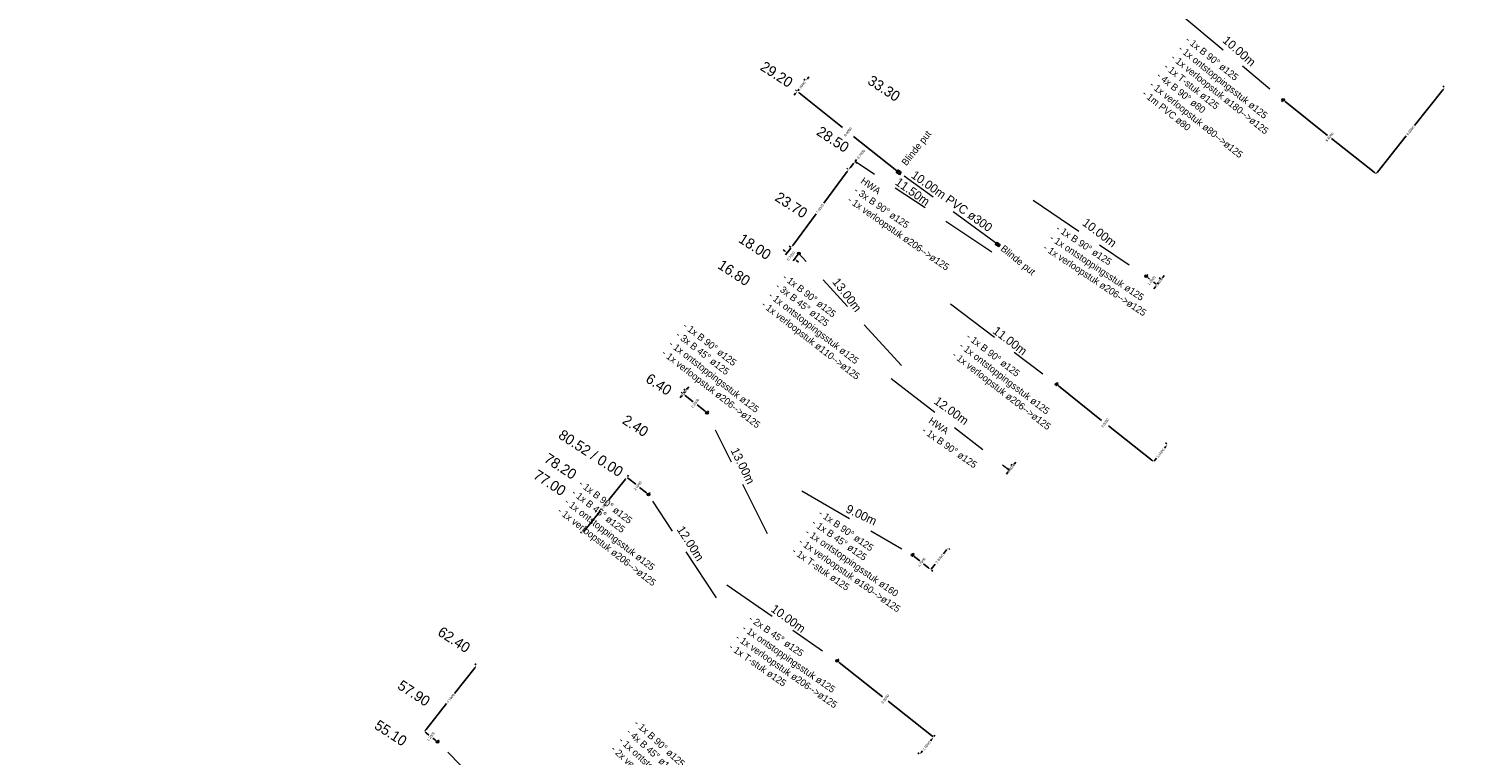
# Model space of a CAD drawing. Header units: inches. Extents: x 0 to 191500, y 0 to 342750.
# Tile 30 of 256: x 185303 to 185407, y 330167 to 330220. Entities that reach past the tile are written whole.
import ezdxf
from ezdxf import colors
from ezdxf.entities.mleader import LeaderData, LeaderLine
from ezdxf.math import Vec2, Vec3

# ---------------------------------------------------------------- set-up
doc = ezdxf.new("R2010")
doc.units = ezdxf.units.IN
doc.header["$MEASUREMENT"] = 0
doc.linetypes.add('RI-GWA_HUISAANSLUITING', pattern=[23, 4, -1.8, 2.6, -1.8, 4.6, -1.8, 4.6, -1.8])
doc.layers.get('DefPoints').update_dxf_attribs({"lineweight": 20})
for name, color, linetype, lineweight in [('ECW', 150, 'Continuous', 20), ('N-WE-RI-GWA-MAATVOERING-T25', 30, 'RI-GWA_HUISAANSLUITING', 20), ('N-WE-RI-GWA_HUISAANSLUITING', 30, 'RI-GWA_HUISAANSLUITING', 20), ('N-WE-RI-GWA_RIOOLPUT_ONTSTOPPINGSPUT-G', 30, 'Continuous', 20), ('Tekst algemeen', 7, 'Continuous', 20)]:
    doc.layers.add(name, color=color, linetype=linetype, lineweight=lineweight)
doc.dimstyles.get("Standard").update_dxf_attribs({"dimtxt": 0.18, "dimasz": 0.18, "dimexe": 0.18, "dimexo": 0.0625, "dimgap": 0.09, "dimtad": 0, "dimtih": 1, "dimtoh": 1, "dimdec": 4, "dimzin": 0, "dimdsep": 46, "dimtxsty": 'Standard', "dimcen": 0.09, "dimadec": 0, "dimazin": 0, "dimtfac": 1, "dimtdec": 4, "dimtofl": 0, "dimtmove": 0, "dimatfit": 3, "dimfxl": 1, "dimtolj": 1, "dimtzin": 0, "dimarcsym": 0})
picture_1 = doc.add_image_def('image1.ecw', size_in_pixel=(220000, 285000))

# ---------------------------------------------------------------- blocks, each defined once
blk = doc.blocks.new('*D5396')
at = {"layer": 'DefPoints', "color": 0, "transparency": 16777216}
for p in [(185368.14, 330168.25), (185368.14, 330168.25), (185367.15, 330167)]:
    blk.add_point(p, dxfattribs=at)
at = {"layer": 'N-WE-RI-GWA-MAATVOERING-T25', "color": 0, "lineweight": -2, "transparency": 16777216}
for p, q in [((185368.09, 330168.29), (185368, 330168.37)), ((185367.1, 330167.04), (185367.01, 330167.11)), ((185367.26, 330167.14), (185367.36, 330167.26)), ((185368.03, 330168.11), (185367.94, 330167.99))]:
    blk.add_line(p, q, dxfattribs=at)
at = {"layer": 'N-WE-RI-GWA-MAATVOERING-T25', "color": 0, "transparency": 16777216}
for points in [[(185368.01, 330168.13), (185368.06, 330168.09), (185368.14, 330168.25)], [(185367.24, 330167.16), (185367.29, 330167.12), (185367.15, 330167)]]:
    blk.add_solid(points, dxfattribs=at)
at = {"layer": 'N-WE-RI-GWA-MAATVOERING-T25', "color": 0, "transparency": 16777216, "insert": (185367.65, 330167.63), "char_height": 0.18, "attachment_point": 5, "rotation": 51.6279}
blk.add_mtext('\\A1;1.6000', dxfattribs=at)
blk = doc.blocks.new('*D5436')
at = {"layer": 'DefPoints', "color": 0, "transparency": 16777216}
for p in [(185361.17, 330173.78), (185361.17, 330173.78), (185368.14, 330168.25)]:
    blk.add_point(p, dxfattribs=at)
at = {"layer": 'N-WE-RI-GWA-MAATVOERING-T25', "color": 0, "lineweight": -2, "transparency": 16777216}
for p, q in [((185361.2, 330173.83), (185361.28, 330173.92)), ((185361.31, 330173.67), (185364.51, 330171.13)), ((185368, 330168.37), (185364.8, 330170.91)), ((185368.18, 330168.3), (185368.25, 330168.4))]:
    blk.add_line(p, q, dxfattribs=at)
at = {"layer": 'N-WE-RI-GWA-MAATVOERING-T25', "color": 0, "transparency": 16777216}
for points in [[(185361.29, 330173.64), (185361.33, 330173.69), (185361.17, 330173.78)], [(185367.98, 330168.34), (185368.02, 330168.39), (185368.14, 330168.25)]]:
    blk.add_solid(points, dxfattribs=at)
at = {"layer": 'N-WE-RI-GWA-MAATVOERING-T25', "color": 0, "transparency": 16777216, "insert": (185364.65, 330171.02), "char_height": 0.18, "attachment_point": 5, "rotation": 51.6279}
blk.add_mtext('\\A1;8.9000', dxfattribs=at)
blk = doc.blocks.new('*D5437')
at = {"layer": 'DefPoints', "color": 0, "transparency": 16777216}
for p in [(185373.65, 330187.59), (185373.65, 330187.59), (185373.9, 330187.9)]:
    blk.add_point(p, dxfattribs=at)
at = {"layer": 'N-WE-RI-GWA-MAATVOERING-T25', "color": 0, "lineweight": -2, "transparency": 16777216}
for p, q in [((185373.85, 330187.94), (185373.76, 330188.01)), ((185374.01, 330188.04), (185374.12, 330188.18)), ((185373.54, 330187.45), (185373.43, 330187.3)), ((185373.6, 330187.63), (185373.51, 330187.7))]:
    blk.add_line(p, q, dxfattribs=at)
at = {"layer": 'N-WE-RI-GWA-MAATVOERING-T25', "color": 0, "transparency": 16777216}
for points in [[(185373.99, 330188.06), (185374.04, 330188.02), (185373.9, 330187.9)], [(185373.52, 330187.46), (185373.56, 330187.43), (185373.65, 330187.59)]]:
    blk.add_solid(points, dxfattribs=at)
at = {"layer": 'N-WE-RI-GWA-MAATVOERING-T25', "color": 0, "transparency": 16777216, "insert": (185373.78, 330187.74), "char_height": 0.18, "attachment_point": 5, "rotation": 51.6279}
blk.add_mtext('\\A1;0.4000', dxfattribs=at)
blk = doc.blocks.new('*D5438')
at = {"layer": 'DefPoints', "color": 0, "transparency": 16777216}
for p in [(185369.2, 330181.95), (185367.95, 330180.39), (185367.95, 330180.39)]:
    blk.add_point(p, dxfattribs=at)
at = {"layer": 'N-WE-RI-GWA-MAATVOERING-T25', "color": 0, "lineweight": -2, "transparency": 16777216}
for p, q in [((185369.09, 330181.81), (185368.88, 330181.54)), ((185369.25, 330181.91), (185369.34, 330181.84)), ((185368.07, 330180.53), (185368.28, 330180.79)), ((185368, 330180.35), (185368.09, 330180.27))]:
    blk.add_line(p, q, dxfattribs=at)
at = {"layer": 'N-WE-RI-GWA-MAATVOERING-T25', "color": 0, "transparency": 16777216}
for points in [[(185369.06, 330181.83), (185369.11, 330181.79), (185369.2, 330181.95)], [(185368.04, 330180.55), (185368.09, 330180.51), (185367.95, 330180.39)]]:
    blk.add_solid(points, dxfattribs=at)
at = {"layer": 'N-WE-RI-GWA-MAATVOERING-T25', "color": 0, "transparency": 16777216, "insert": (185368.58, 330181.17), "char_height": 0.18, "attachment_point": 5, "rotation": 51.4571}
blk.add_mtext('\\A1;2.0000', dxfattribs=at)
blk = doc.blocks.new('*D5439')
at = {"layer": 'DefPoints', "color": 0, "transparency": 16777216}
for p in [(185366.62, 330181.44), (185366.62, 330181.44), (185367.95, 330180.39)]:
    blk.add_point(p, dxfattribs=at)
at = {"layer": 'N-WE-RI-GWA-MAATVOERING-T25', "color": 0, "lineweight": -2, "transparency": 16777216}
for p, q in [((185366.66, 330181.49), (185366.74, 330181.59)), ((185366.76, 330181.33), (185367.15, 330181.03)), ((185367.81, 330180.5), (185367.43, 330180.8)), ((185367.99, 330180.43), (185368.07, 330180.53))]:
    blk.add_line(p, q, dxfattribs=at)
at = {"layer": 'N-WE-RI-GWA-MAATVOERING-T25', "color": 0, "transparency": 16777216}
for points in [[(185366.75, 330181.31), (185366.78, 330181.36), (185366.62, 330181.44)], [(185367.79, 330180.47), (185367.83, 330180.52), (185367.95, 330180.39)]]:
    blk.add_solid(points, dxfattribs=at)
at = {"layer": 'N-WE-RI-GWA-MAATVOERING-T25', "color": 0, "transparency": 16777216, "insert": (185367.29, 330180.92), "char_height": 0.18, "attachment_point": 5, "rotation": 51.4571}
blk.add_mtext('\\A1;1.7000', dxfattribs=at)
blk = doc.blocks.new('*D5440')
at = {"layer": 'DefPoints', "color": 0, "transparency": 16777216}
for p in [(185385.1, 330189.45), (185384.1, 330188.2), (185384.1, 330188.2)]:
    blk.add_point(p, dxfattribs=at)
at = {"layer": 'N-WE-RI-GWA-MAATVOERING-T25', "color": 0, "lineweight": -2, "transparency": 16777216}
for p, q in [((185384.99, 330189.31), (185384.89, 330189.19)), ((185385.05, 330189.49), (185384.96, 330189.56)), ((185384.05, 330188.24), (185383.96, 330188.31)), ((185384.22, 330188.34), (185384.31, 330188.46))]:
    blk.add_line(p, q, dxfattribs=at)
at = {"layer": 'N-WE-RI-GWA-MAATVOERING-T25', "color": 0, "transparency": 16777216}
for points in [[(185384.96, 330189.33), (185385.01, 330189.29), (185385.1, 330189.45)], [(185384.19, 330188.36), (185384.24, 330188.32), (185384.1, 330188.2)]]:
    blk.add_solid(points, dxfattribs=at)
at = {"layer": 'N-WE-RI-GWA-MAATVOERING-T25', "color": 0, "transparency": 16777216, "insert": (185384.6, 330188.82), "char_height": 0.18, "attachment_point": 5, "rotation": 51.4571}
blk.add_mtext('\\A1;1.6000', dxfattribs=at)
blk = doc.blocks.new('*D5441')
at = {"layer": 'DefPoints', "color": 0, "transparency": 16777216}
for p in [(185377.06, 330193.81), (185377.06, 330193.81), (185384.1, 330188.2)]:
    blk.add_point(p, dxfattribs=at)
at = {"layer": 'N-WE-RI-GWA-MAATVOERING-T25', "color": 0, "lineweight": -2, "transparency": 16777216}
for p, q in [((185377.1, 330193.86), (185377.18, 330193.95)), ((185377.2, 330193.69), (185380.44, 330191.11)), ((185383.96, 330188.31), (185380.72, 330190.89)), ((185384.14, 330188.25), (185384.22, 330188.34))]:
    blk.add_line(p, q, dxfattribs=at)
at = {"layer": 'N-WE-RI-GWA-MAATVOERING-T25', "color": 0, "transparency": 16777216}
for points in [[(185377.19, 330193.67), (185377.22, 330193.72), (185377.06, 330193.81)], [(185383.94, 330188.29), (185383.98, 330188.33), (185384.1, 330188.2)]]:
    blk.add_solid(points, dxfattribs=at)
at = {"layer": 'N-WE-RI-GWA-MAATVOERING-T25', "color": 0, "transparency": 16777216, "insert": (185380.58, 330191), "char_height": 0.18, "attachment_point": 5, "rotation": 51.4571}
blk.add_mtext('\\A1;9.0000', dxfattribs=at)
blk = doc.blocks.new('*D5442')
at = {"layer": 'DefPoints', "color": 0, "transparency": 16777216}
for p in [(185384.34, 330201.01), (185384.34, 330201.01), (185384.65, 330201.4)]:
    blk.add_point(p, dxfattribs=at)
at = {"layer": 'N-WE-RI-GWA-MAATVOERING-T25', "color": 0, "lineweight": -2, "transparency": 16777216}
for p, q in [((185384.6, 330201.44), (185384.51, 330201.51)), ((185384.76, 330201.54), (185384.87, 330201.68)), ((185384.23, 330200.87), (185384.11, 330200.73)), ((185384.29, 330201.05), (185384.2, 330201.12))]:
    blk.add_line(p, q, dxfattribs=at)
at = {"layer": 'N-WE-RI-GWA-MAATVOERING-T25', "color": 0, "transparency": 16777216}
for points in [[(185384.74, 330201.56), (185384.79, 330201.52), (185384.65, 330201.4)], [(185384.2, 330200.89), (185384.25, 330200.85), (185384.34, 330201.01)]]:
    blk.add_solid(points, dxfattribs=at)
at = {"layer": 'N-WE-RI-GWA-MAATVOERING-T25', "color": 0, "transparency": 16777216, "insert": (185384.49, 330201.2), "char_height": 0.18, "attachment_point": 5, "rotation": 51.4571}
blk.add_mtext('\\A1;0.5000', dxfattribs=at)
blk = doc.blocks.new('*D5443')
at = {"layer": 'DefPoints', "color": 0, "transparency": 16777216}
for p in [(185383.56, 330201.63), (185383.56, 330201.63), (185384.34, 330201.01)]:
    blk.add_point(p, dxfattribs=at)
at = {"layer": 'N-WE-RI-GWA-MAATVOERING-T25', "color": 0, "lineweight": -2, "transparency": 16777216}
for p, q in [((185383.6, 330201.68), (185383.67, 330201.77)), ((185383.7, 330201.52), (185383.81, 330201.43)), ((185384.2, 330201.12), (185384.09, 330201.21)), ((185384.38, 330201.06), (185384.45, 330201.15))]:
    blk.add_line(p, q, dxfattribs=at)
at = {"layer": 'N-WE-RI-GWA-MAATVOERING-T25', "color": 0, "transparency": 16777216}
for points in [[(185383.68, 330201.5), (185383.72, 330201.54), (185383.56, 330201.63)], [(185384.18, 330201.1), (185384.22, 330201.14), (185384.34, 330201.01)]]:
    blk.add_solid(points, dxfattribs=at)
at = {"layer": 'N-WE-RI-GWA-MAATVOERING-T25', "color": 0, "transparency": 16777216, "insert": (185383.95, 330201.32), "char_height": 0.18, "attachment_point": 5, "rotation": 51.4571}
blk.add_mtext('\\A1;1.0000', dxfattribs=at)
blk = doc.blocks.new('*D5444')
at = {"layer": 'DefPoints', "color": 0, "transparency": 16777216}
for p in [(185405.2, 330215.3), (185400.22, 330209.04), (185400.22, 330209.04)]:
    blk.add_point(p, dxfattribs=at)
at = {"layer": 'N-WE-RI-GWA-MAATVOERING-T25', "color": 0, "lineweight": -2, "transparency": 16777216}
for p, q in [((185405.09, 330215.16), (185403.01, 330212.55)), ((185405.15, 330215.34), (185405.06, 330215.41)), ((185400.33, 330209.18), (185402.41, 330211.8)), ((185400.17, 330209.08), (185400.07, 330209.16))]:
    blk.add_line(p, q, dxfattribs=at)
at = {"layer": 'N-WE-RI-GWA-MAATVOERING-T25', "color": 0, "transparency": 16777216}
for points in [[(185405.06, 330215.18), (185405.11, 330215.14), (185405.2, 330215.3)], [(185400.3, 330209.2), (185400.35, 330209.16), (185400.22, 330209.04)]]:
    blk.add_solid(points, dxfattribs=at)
at = {"layer": 'N-WE-RI-GWA-MAATVOERING-T25', "color": 0, "transparency": 16777216, "insert": (185402.71, 330212.17), "char_height": 0.18, "attachment_point": 5, "rotation": 51.4571}
blk.add_mtext('\\A1;8.0000', dxfattribs=at)
blk = doc.blocks.new('*D5445')
at = {"layer": 'DefPoints', "color": 0, "transparency": 16777216}
for p in [(185393.49, 330214.4), (185393.49, 330214.4), (185400.22, 330209.04)]:
    blk.add_point(p, dxfattribs=at)
at = {"layer": 'N-WE-RI-GWA-MAATVOERING-T25', "color": 0, "lineweight": -2, "transparency": 16777216}
for p, q in [((185393.45, 330214.35), (185393.38, 330214.26)), ((185393.63, 330214.29), (185396.71, 330211.83)), ((185400.07, 330209.16), (185396.99, 330211.61)), ((185400.25, 330209.09), (185400.33, 330209.18))]:
    blk.add_line(p, q, dxfattribs=at)
at = {"layer": 'N-WE-RI-GWA-MAATVOERING-T25', "color": 0, "transparency": 16777216}
for points in [[(185393.61, 330214.27), (185393.65, 330214.31), (185393.49, 330214.4)], [(185400.06, 330209.13), (185400.09, 330209.18), (185400.22, 330209.04)]]:
    blk.add_solid(points, dxfattribs=at)
at = {"layer": 'N-WE-RI-GWA-MAATVOERING-T25', "color": 0, "transparency": 16777216, "insert": (185396.85, 330211.72), "char_height": 0.18, "attachment_point": 5, "rotation": 51.4571}
blk.add_mtext('\\A1;8.6000', dxfattribs=at)
blk = doc.blocks.new('*D5491')
at = {"layer": 'DefPoints', "color": 0, "transparency": 16777216}
for p in [(185335.05, 330173.45), (185331.26, 330168.67), (185331.26, 330168.67)]:
    blk.add_point(p, dxfattribs=at)
at = {"layer": 'N-WE-RI-GWA-MAATVOERING-T25', "color": 0, "lineweight": -2, "transparency": 16777216}
for p, q in [((185335, 330173.49), (185334.91, 330173.56)), ((185334.94, 330173.31), (185333.45, 330171.42)), ((185331.38, 330168.81), (185332.87, 330170.69)), ((185331.31, 330168.63), (185331.4, 330168.56))]:
    blk.add_line(p, q, dxfattribs=at)
at = {"layer": 'N-WE-RI-GWA-MAATVOERING-T25', "color": 0, "transparency": 16777216}
for points in [[(185334.91, 330173.33), (185334.96, 330173.29), (185335.05, 330173.45)], [(185331.35, 330168.83), (185331.4, 330168.79), (185331.26, 330168.67)]]:
    blk.add_solid(points, dxfattribs=at)
at = {"layer": 'N-WE-RI-GWA-MAATVOERING-T25', "color": 0, "transparency": 16777216, "insert": (185333.16, 330171.06), "char_height": 0.18, "attachment_point": 5, "rotation": 51.6279}
blk.add_mtext('\\A1;6.1000', dxfattribs=at)
blk = doc.blocks.new('*D5492')
at = {"layer": 'DefPoints', "color": 0, "transparency": 16777216}
for p in [(185331.26, 330168.67), (185332.2, 330167.92), (185332.2, 330167.92)]:
    blk.add_point(p, dxfattribs=at)
at = {"layer": 'N-WE-RI-GWA-MAATVOERING-T25', "color": 0, "lineweight": -2, "transparency": 16777216}
for p, q in [((185331.3, 330168.72), (185331.38, 330168.81)), ((185331.4, 330168.56), (185331.59, 330168.41)), ((185332.06, 330168.03), (185331.87, 330168.18)), ((185332.24, 330167.97), (185332.32, 330168.06))]:
    blk.add_line(p, q, dxfattribs=at)
at = {"layer": 'N-WE-RI-GWA-MAATVOERING-T25', "color": 0, "transparency": 16777216}
for points in [[(185331.39, 330168.53), (185331.42, 330168.58), (185331.26, 330168.67)], [(185332.04, 330168.01), (185332.08, 330168.06), (185332.2, 330167.92)]]:
    blk.add_solid(points, dxfattribs=at)
at = {"layer": 'N-WE-RI-GWA-MAATVOERING-T25', "color": 0, "transparency": 16777216, "insert": (185331.73, 330168.3), "char_height": 0.18, "attachment_point": 5, "rotation": 51.6279}
blk.add_mtext('\\A1;1.2000', dxfattribs=at)
blk = doc.blocks.new('*D5493')
at = {"layer": 'DefPoints', "color": 0, "transparency": 16777216}
for p in [(185345.93, 330187.08), (185345.93, 330187.08), (185342.7, 330183)]:
    blk.add_point(p, dxfattribs=at)
at = {"layer": 'N-WE-RI-GWA-MAATVOERING-T25', "color": 0, "lineweight": -2, "transparency": 16777216}
for p, q in [((185345.82, 330186.94), (185344.62, 330185.43)), ((185345.98, 330187.04), (185346.07, 330186.97)), ((185342.81, 330183.14), (185344.01, 330184.65)), ((185342.65, 330183.04), (185342.56, 330183.11))]:
    blk.add_line(p, q, dxfattribs=at)
at = {"layer": 'N-WE-RI-GWA-MAATVOERING-T25', "color": 0, "transparency": 16777216}
for points in [[(185345.79, 330186.95), (185345.84, 330186.92), (185345.93, 330187.08)], [(185342.79, 330183.16), (185342.84, 330183.12), (185342.7, 330183)]]:
    blk.add_solid(points, dxfattribs=at)
at = {"layer": 'N-WE-RI-GWA-MAATVOERING-T25', "color": 0, "transparency": 16777216, "insert": (185344.31, 330185.04), "char_height": 0.18, "attachment_point": 5, "rotation": 51.6279}
blk.add_mtext('\\A1;5.2000', dxfattribs=at)
blk = doc.blocks.new('*D5494')
at = {"layer": 'DefPoints', "color": 0, "transparency": 16777216}
for p in [(185345.93, 330187.08), (185347.5, 330185.84), (185347.5, 330185.84)]:
    blk.add_point(p, dxfattribs=at)
at = {"layer": 'N-WE-RI-GWA-MAATVOERING-T25', "color": 0, "lineweight": -2, "transparency": 16777216}
for p, q in [((185345.97, 330187.13), (185346.04, 330187.22)), ((185346.07, 330186.97), (185346.57, 330186.57)), ((185347.35, 330185.95), (185346.85, 330186.34)), ((185347.53, 330185.88), (185347.61, 330185.98))]:
    blk.add_line(p, q, dxfattribs=at)
at = {"layer": 'N-WE-RI-GWA-MAATVOERING-T25', "color": 0, "transparency": 16777216}
for points in [[(185346.05, 330186.94), (185346.09, 330186.99), (185345.93, 330187.08)], [(185347.34, 330185.92), (185347.37, 330185.97), (185347.5, 330185.84)]]:
    blk.add_solid(points, dxfattribs=at)
at = {"layer": 'N-WE-RI-GWA-MAATVOERING-T25', "color": 0, "transparency": 16777216, "insert": (185346.71, 330186.46), "char_height": 0.18, "attachment_point": 5, "rotation": 51.6279}
blk.add_mtext('\\A1;2.0000', dxfattribs=at)
blk = doc.blocks.new('*D5495')
at = {"layer": 'DefPoints', "color": 0, "transparency": 16777216}
for p in [(185350.2, 330193.35), (185350.01, 330193.11), (185350.01, 330193.11)]:
    blk.add_point(p, dxfattribs=at)
at = {"layer": 'N-WE-RI-GWA-MAATVOERING-T25', "color": 0, "lineweight": -2, "transparency": 16777216}
for p, q in [((185349.96, 330193.15), (185349.87, 330193.23)), ((185350.15, 330193.39), (185350.06, 330193.46)), ((185350.31, 330193.49), (185350.42, 330193.63)), ((185349.9, 330192.97), (185349.79, 330192.83))]:
    blk.add_line(p, q, dxfattribs=at)
at = {"layer": 'N-WE-RI-GWA-MAATVOERING-T25', "color": 0, "transparency": 16777216}
for points in [[(185350.29, 330193.51), (185350.34, 330193.47), (185350.2, 330193.35)], [(185349.88, 330192.99), (185349.93, 330192.96), (185350.01, 330193.11)]]:
    blk.add_solid(points, dxfattribs=at)
at = {"layer": 'N-WE-RI-GWA-MAATVOERING-T25', "color": 0, "transparency": 16777216, "insert": (185350.11, 330193.23), "char_height": 0.18, "attachment_point": 5, "rotation": 51.6279}
blk.add_mtext('\\A1;0.3000', dxfattribs=at)
blk = doc.blocks.new('*D5496')
at = {"layer": 'DefPoints', "color": 0, "transparency": 16777216}
for p in [(185350.01, 330193.11), (185351.74, 330191.75), (185351.74, 330191.75)]:
    blk.add_point(p, dxfattribs=at)
at = {"layer": 'N-WE-RI-GWA-MAATVOERING-T25', "color": 0, "lineweight": -2, "transparency": 16777216}
for p, q in [((185350.05, 330193.16), (185350.13, 330193.26)), ((185350.15, 330193), (185350.74, 330192.54)), ((185351.6, 330191.86), (185351.02, 330192.32)), ((185351.78, 330191.8), (185351.85, 330191.89))]:
    blk.add_line(p, q, dxfattribs=at)
at = {"layer": 'N-WE-RI-GWA-MAATVOERING-T25', "color": 0, "transparency": 16777216}
for points in [[(185350.14, 330192.98), (185350.17, 330193.03), (185350.01, 330193.11)], [(185351.58, 330191.84), (185351.62, 330191.88), (185351.74, 330191.75)]]:
    blk.add_solid(points, dxfattribs=at)
at = {"layer": 'N-WE-RI-GWA-MAATVOERING-T25', "color": 0, "transparency": 16777216, "insert": (185350.88, 330192.43), "char_height": 0.18, "attachment_point": 5, "rotation": 51.6279}
blk.add_mtext('\\A1;2.2000', dxfattribs=at)
blk = doc.blocks.new('*D5497')
at = {"layer": 'DefPoints', "color": 0, "transparency": 16777216}
for p in [(185362, 330209.35), (185357.85, 330203.72), (185357.85, 330203.72)]:
    blk.add_point(p, dxfattribs=at)
at = {"layer": 'N-WE-RI-GWA-MAATVOERING-T25', "color": 0, "lineweight": -2, "transparency": 16777216}
for p, q in [((185361.89, 330209.21), (185360.21, 330206.92)), ((185361.95, 330209.39), (185361.86, 330209.46)), ((185357.95, 330203.86), (185359.64, 330206.15)), ((185357.8, 330203.75), (185357.7, 330203.82))]:
    blk.add_line(p, q, dxfattribs=at)
at = {"layer": 'N-WE-RI-GWA-MAATVOERING-T25', "color": 0, "transparency": 16777216}
for points in [[(185361.87, 330209.22), (185361.92, 330209.19), (185362, 330209.35)], [(185357.93, 330203.88), (185357.98, 330203.84), (185357.85, 330203.72)]]:
    blk.add_solid(points, dxfattribs=at)
at = {"layer": 'N-WE-RI-GWA-MAATVOERING-T25', "color": 0, "transparency": 16777216, "insert": (185359.92, 330206.53), "char_height": 0.18, "attachment_point": 5, "rotation": 53.5959}
blk.add_mtext('\\A1;7.0000', dxfattribs=at)
blk = doc.blocks.new('*D5498')
at = {"layer": 'DefPoints', "color": 0, "transparency": 16777216}
for p in [(185357.85, 330203.72), (185358.08, 330202.89), (185358.39, 330203.28)]:
    blk.add_point(p, dxfattribs=at)
at = {"layer": 'N-WE-RI-GWA-MAATVOERING-T25', "color": 0, "lineweight": -2, "transparency": 16777216}
for p, q in [((185357.81, 330203.67), (185357.42, 330203.18)), ((185357.39, 330203.44), (185357.25, 330203.55)), ((185358.35, 330203.23), (185357.97, 330202.75)), ((185358.22, 330202.78), (185358.36, 330202.66))]:
    blk.add_line(p, q, dxfattribs=at)
at = {"layer": 'N-WE-RI-GWA-MAATVOERING-T25', "color": 0, "transparency": 16777216}
for points in [[(185357.37, 330203.41), (185357.41, 330203.46), (185357.53, 330203.32)], [(185358.2, 330202.75), (185358.24, 330202.8), (185358.08, 330202.89)]]:
    blk.add_solid(points, dxfattribs=at)
at = {"layer": 'N-WE-RI-GWA-MAATVOERING-T25', "color": 0, "transparency": 16777216, "insert": (185357.82, 330203.09), "char_height": 0.18, "attachment_point": 5, "rotation": 51.4571}
blk.add_mtext('\\A1;0.7000', dxfattribs=at)
blk = doc.blocks.new('*D5499')
at = {"layer": 'DefPoints', "color": 0, "transparency": 16777216}
for p in [(185362.47, 330209.94), (185362.47, 330209.94), (185362, 330209.35)]:
    blk.add_point(p, dxfattribs=at)
at = {"layer": 'N-WE-RI-GWA-MAATVOERING-T25', "color": 0, "lineweight": -2, "transparency": 16777216}
for p, q in [((185362.47, 330209.94), (185362.58, 330210.08)), ((185362.52, 330209.9), (185362.61, 330209.82)), ((185361.95, 330209.39), (185361.86, 330209.46)), ((185362.11, 330209.49), (185362.36, 330209.8))]:
    blk.add_line(p, q, dxfattribs=at)
at = {"layer": 'N-WE-RI-GWA-MAATVOERING-T25', "color": 0, "transparency": 16777216}
for points in [[(185362.33, 330209.81), (185362.38, 330209.78), (185362.47, 330209.94)], [(185362.09, 330209.51), (185362.14, 330209.47), (185362, 330209.35)]]:
    blk.add_solid(points, dxfattribs=at)
at = {"layer": 'N-WE-RI-GWA-MAATVOERING-T25', "color": 0, "transparency": 16777216, "insert": (185362.89, 330210.46), "char_height": 0.18, "attachment_point": 5, "rotation": 51.4571}
blk.add_mtext('\\A1;0.7500', dxfattribs=at)
blk = doc.blocks.new('*D5500')
at = {"layer": 'DefPoints', "color": 0, "transparency": 16777216}
for p in [(185358.9, 330215.8), (185358.28, 330215.02), (185358.28, 330215.02)]:
    blk.add_point(p, dxfattribs=at)
at = {"layer": 'N-WE-RI-GWA-MAATVOERING-T25', "color": 0, "lineweight": -2, "transparency": 16777216}
for p, q in [((185358.23, 330215.06), (185358.14, 330215.13)), ((185358.85, 330215.84), (185358.76, 330215.91)), ((185359.01, 330215.94), (185359.12, 330216.08)), ((185358.16, 330214.88), (185358.05, 330214.74))]:
    blk.add_line(p, q, dxfattribs=at)
at = {"layer": 'N-WE-RI-GWA-MAATVOERING-T25', "color": 0, "transparency": 16777216}
for points in [[(185358.99, 330215.96), (185359.04, 330215.92), (185358.9, 330215.8)], [(185358.14, 330214.9), (185358.19, 330214.86), (185358.28, 330215.02)]]:
    blk.add_solid(points, dxfattribs=at)
at = {"layer": 'N-WE-RI-GWA-MAATVOERING-T25', "color": 0, "transparency": 16777216, "insert": (185358.59, 330215.41), "char_height": 0.18, "attachment_point": 5, "rotation": 51.4571}
blk.add_mtext('\\A1;1.0000', dxfattribs=at)
blk = doc.blocks.new('*D5501')
at = {"layer": 'DefPoints', "color": 0, "transparency": 16777216}
for p in [(185358.28, 330215.02), (185365.63, 330209.16), (185365.63, 330209.16)]:
    blk.add_point(p, dxfattribs=at)
at = {"layer": 'N-WE-RI-GWA-MAATVOERING-T25', "color": 0, "lineweight": -2, "transparency": 16777216}
for p, q in [((185358.32, 330215.07), (185358.39, 330215.16)), ((185358.42, 330214.91), (185361.81, 330212.2)), ((185365.49, 330209.27), (185362.09, 330211.98)), ((185365.67, 330209.21), (185365.74, 330209.3))]:
    blk.add_line(p, q, dxfattribs=at)
at = {"layer": 'N-WE-RI-GWA-MAATVOERING-T25', "color": 0, "transparency": 16777216}
for points in [[(185358.4, 330214.88), (185358.44, 330214.93), (185358.28, 330215.02)], [(185365.47, 330209.25), (185365.51, 330209.3), (185365.63, 330209.16)]]:
    blk.add_solid(points, dxfattribs=at)
at = {"layer": 'N-WE-RI-GWA-MAATVOERING-T25', "color": 0, "transparency": 16777216, "insert": (185361.95, 330212.09), "char_height": 0.18, "attachment_point": 5, "rotation": 51.4571}
blk.add_mtext('\\A1;9.4000', dxfattribs=at)

msp = doc.modelspace()

# ---------------------------------------------------------------- linework, layer by layer
at = {"layer": 'N-WE-RI-GWA_HUISAANSLUITING'}
for p, q in [((185386.08155, 330220.59518), (185393.48878, 330214.40152)), ((185372.37335, 330203.38805), (185362.46732, 330209.93661)), ((185365.81154, 330209.16778), (185365.44653, 330209.15366)), ((185365.57759, 330209.33596), (185365.68048, 330208.98547)), ((185372.80952, 330203.93555), (185365.62904, 330209.16072)), ((185375.36423, 330207.14234), (185383.55631, 330201.63203)), ((185372.99202, 330203.94261), (185372.62701, 330203.92849)), ((185372.75807, 330204.1108), (185372.86096, 330203.76031)), ((185365.8308, 330195.17556), (185358.39317, 330203.27987)), ((185369.38247, 330199.63377), (185377.06376, 330193.80647)), ((185365.08308, 330194.23699), (185373.65169, 330187.5864)), ((185356.11044, 330182.97414), (185351.73856, 330191.74912)), ((185358.60284, 330186.10271), (185366.62416, 330181.44499)), ((185352.43098, 330178.33869), (185347.49597, 330185.83525)), ((185353.1759, 330179.27948), (185361.16566, 330173.77921)), ((185338.8362, 330161.16918), (185332.20412, 330167.92271))]:
    msp.add_line(p, q, dxfattribs=at)
for points in [[(185365.57759, 330209.33596), (185365.81154, 330209.16778), (185365.68048, 330208.98547), (185365.44653, 330209.15366)], [(185372.75807, 330204.1108), (185372.99202, 330203.94261), (185372.86096, 330203.76031), (185372.62701, 330203.92849)]]:
    msp.add_lwpolyline(points, close=True, dxfattribs=at)
at = {"layer": 'N-WE-RI-GWA_RIOOLPUT_ONTSTOPPINGSPUT-G'}
for p, q in [((185393.5789, 330214.44485), (185393.39865, 330214.35819)), ((185393.44545, 330214.49165), (185393.53211, 330214.3114)), ((185358.48329, 330203.3232), (185358.30304, 330203.23654)), ((185358.34984, 330203.37), (185358.43649, 330203.18974)), ((185383.64643, 330201.67536), (185383.46618, 330201.5887)), ((185383.51298, 330201.72215), (185383.59964, 330201.5419)), ((185377.15389, 330193.8498), (185376.97363, 330193.76314)), ((185377.02043, 330193.8966), (185377.10709, 330193.71635)), ((185351.82869, 330191.79244), (185351.64844, 330191.70579)), ((185351.69523, 330191.83924), (185351.78189, 330191.65899)), ((185347.5861, 330185.87858), (185347.40585, 330185.79192)), ((185347.45265, 330185.92537), (185347.5393, 330185.74512)), ((185366.71428, 330181.48831), (185366.53403, 330181.40166)), ((185366.58083, 330181.53511), (185366.66749, 330181.35486)), ((185361.25579, 330173.82254), (185361.07554, 330173.73588)), ((185361.12233, 330173.86934), (185361.20899, 330173.68908)), ((185332.29425, 330167.96603), (185332.114, 330167.87938)), ((185332.1608, 330168.01283), (185332.24745, 330167.83258))]:
    msp.add_line(p, q, dxfattribs=at)
for centre in [(185393.48878, 330214.40152), (185358.39317, 330203.27987), (185383.55631, 330201.63203), (185377.06376, 330193.80647), (185351.73856, 330191.74912), (185347.49597, 330185.83525), (185366.62416, 330181.44499), (185361.16566, 330173.77921), (185332.20412, 330167.92271)]:
    msp.add_circle(centre, 0.1, dxfattribs=at)

# ---------------------------------------------------------------- texts
at = {"layer": 'N-WE-RI-GWA-MAATVOERING-T25'}
for s, insert, char_height, width, attachment_point, rotation in [('{\\fProxy 1|b0|i0|c0|p72;\\C7;10.00m }', (185390.09346, 330217.69891), 0.63, 9.3094, 8, 318.7891454), ('29.20', (185355.73193, 330216.9349), 0.75, 14.6844, 4, 327), ('33.30', (185363.50853, 330215.91961), 0.75, 14.6844, 4, 327), ('28.50', (185359.80886, 330212.2319), 0.75, 14.6844, 4, 327), ('{\\fProxy 1|b0|i0|c0|p72;\\C7;10.00m PVC \\fProxy 1|b0|i0|c0|p8;ø300}', (185369.29058, 330206.8009), 0.63, 8.9142618, 8, 324.5881317), ('23.70', (185356.79321, 330207.47452), 0.75, 14.6844, 4, 327), ('{\\fProxy 1|b0|i0|c0|p72;\\C7;11.50m }', (185366.44653, 330207.49699), 0.63, 9.3094, 8, 324.5881317), ('{\\fProxy 1|b0|i0|c0|p72;\\C7;10.00m }', (185379.99094, 330204.52811), 0.63, 8.513447, 8, 322.8369652), ('18.00', (185354.15693, 330204.45829), 0.75, 14.6844, 4, 327), ('16.80', (185352.6497, 330202.56634), 0.75, 14.6844, 4, 327), ('{\\fProxy 1|b0|i0|c0|p72;\\C7;13.00m }', (185361.63279, 330200.08972), 0.63, 9.3094, 8, 307.6138345), ('{\\fProxy 1|b0|i0|c0|p72;\\C7;11.00m }', (185373.49839, 330196.70255), 0.63, 8.513447, 8, 322.8369652), ('6.40', (185347.42635, 330194.33352), 0.75, 14.6844, 4, 327), ('{\\fProxy 1|b0|i0|c0|p72;\\C7;12.00m }', (185369.25951, 330191.63094), 0.63, 9.3094, 8, 324.1703239), ('2.40', (185345.73593, 330191.33096), 0.75, 14.6844, 4, 327), ('80.52 / 0.00', (185341.09976, 330190.26263), 0.75, 14.6844, 4, 327), ('{\\fProxy 1|b0|i0|c0|p72;\\C7;13.00m }', (185354.04088, 330187.76268), 0.63, 9.3094, 8, 296.3002005), ('78.20', (185340.06847, 330188.55004), 0.75, 14.6844, 4, 327), ('77.00', (185339.28866, 330187.35969), 0.75, 14.6844, 4, 327), ('{\\fProxy 1|b0|i0|c0|p72;\\C7;9.00m }', (185362.7906, 330184.05751), 0.63, 9.3094, 8, 334.5132368), ('{\\fProxy 1|b0|i0|c0|p72;\\C7;12.00m }', (185350.27017, 330182.11103), 0.63, 9.3094, 8, 302.7841785), ('{\\fProxy 1|b0|i0|c0|p72;\\C7;10.00m }', (185357.44121, 330176.5794), 0.63, 9.3094, 8, 324.1703239), ('62.40', (185332.35958, 330175.99369), 0.75, 14.6844, 4, 327), ('57.90', (185329.44869, 330172.11968), 0.75, 14.6844, 4, 327), ('55.10', (185327.76769, 330169.236), 0.75, 14.6844, 4, 327)]:
    msp.add_mtext(s, dxfattribs=dict(at, insert=insert, char_height=char_height, width=width, attachment_point=attachment_point, rotation=rotation))
at = {"layer": 'Tekst algemeen', "char_height": 0.5, "attachment_point": 1}
for s, insert, width, rotation in [('{\\fProxy 1|b0|i0|c0|p72;\\C2;- 1x B 90° \\fProxy 1|b0|i0|c0|p8;ø\\fProxy 1|b0|i0|c0|p72;125\\P\\fProxy 1|b0|i0|c0|p8;- 1x ontstoppingsstuk ø125\\P\\fProxy 1|b0|i0|c0|p72;- 1x verloopstuk \\fProxy 1|b0|i0|c0|p8;ø\\fProxy 1|b0|i0|c0|p72;180-->\\fProxy 1|b0|i0|c0|p8;ø\\fProxy 1|b0|i0|c0|p72;125\\P- 1x T-stuk \\fProxy 1|b0|i0|c0|p8;ø125\\fProxy 1|b0|i0|c0|p72;\\P\\fProxy 1|b0|i0|c0|p8;- 4x B 90° ø80\\P- 1x verloopstuk ø80-->ø125\\P- 1m PVC ø80}', (185386.67719, 330219.06728), 12.8122297, 321.2213266), ('{\\fProxy 1|b0|i0|c0|p72;\\C2;Blinde put}', (185365.79293, 330209.9), 15.7213902, 51.9112489), ('{\\fProxy 1|b0|i0|c0|p72;\\C2;HWA\\P- 3x B 90\\fProxy 1|b0|i0|c0|p8;° ø125\\P- 1x verloopstuk ø206-->ø125}', (185363.1142, 330208.83437), 14.5770628, 324.9762279), ('{\\fProxy 1|b0|i0|c0|p72;\\C2;- 1x B 90\\fProxy 1|b0|i0|c0|p8;° ø125\\fProxy 1|b0|i0|c0|p72;\\P\\fProxy 1|b0|i0|c0|p8;- 1x ontstoppingsstuk ø125\\P\\fProxy 1|b0|i0|c0|p72;- 1x verloopstuk \\fProxy 1|b0|i0|c0|p8;ø\\fProxy 1|b0|i0|c0|p72;206-->\\fProxy 1|b0|i0|c0|p8;ø\\fProxy 1|b0|i0|c0|p72;125}', (185377.25626, 330205.39918), 14.7046485, 326.2381053), ('{\\fProxy 1|b0|i0|c0|p72;\\C2;Blinde put}', (185373.28775, 330203.93836), 15.8507309, 320.834552), ('{\\fProxy 1|b0|i0|c0|p72;\\C2;- 1x B 90° ø125\\P\\fProxy 1|b0|i0|c0|p8;- 3x B 45° ø125\\P- 1x ontstoppingsstuk ø125\\fProxy 1|b0|i0|c0|p72;\\P- 1x verloopstuk \\fProxy 1|b0|i0|c0|p8;ø110-->ø125}', (185357.47486, 330201.87165), 16.5506722, 322.1113292), ('{\\fProxy 1|b0|i0|c0|p72;\\C2;- 1x B 90° ø125\\P\\fProxy 1|b0|i0|c0|p8;- 3x B 45° ø125\\P- 1x ontstoppingsstuk ø125\\fProxy 1|b0|i0|c0|p72;\\P- 1x verloopstuk \\fProxy 1|b0|i0|c0|p8;ø206-->ø125}', (185350.25664, 330198.35337), 21.9161833, 322.1113292), ('{\\fProxy 1|b0|i0|c0|p72;\\C2;- 1x B 90\\fProxy 1|b0|i0|c0|p8;° ø125\\fProxy 1|b0|i0|c0|p72;\\P\\fProxy 1|b0|i0|c0|p8;- 1x ontstoppingsstuk ø125\\P\\fProxy 1|b0|i0|c0|p72;- 1x verloopstuk \\fProxy 1|b0|i0|c0|p8;ø\\fProxy 1|b0|i0|c0|p72;206-->\\fProxy 1|b0|i0|c0|p8;ø\\fProxy 1|b0|i0|c0|p72;125}', (185370.78386, 330197.56459), 14.7046485, 322.2279104), ('{\\fProxy 1|b0|i0|c0|p72;\\C2;HWA\\P- 1x B 90\\fProxy 1|b0|i0|c0|p8;° ø125}', (185368.03338, 330191.46247), 12.2240397, 324.9762279), ('{\\fProxy 1|b0|i0|c0|p72;\\C2;- 1x B 90° ø125\\P\\fProxy 1|b0|i0|c0|p8;- 1x B 45° ø125\\P- 1x ontstoppingsstuk ø125\\fProxy 1|b0|i0|c0|p72;\\P- 1x verloopstuk \\fProxy 1|b0|i0|c0|p8;ø206-->ø125}', (185342.70131, 330186.92526), 21.1441593, 322.1113292), ('{\\fProxy 1|b0|i0|c0|p72;\\C2;- 1x B 90\\fProxy 1|b0|i0|c0|p8;° ø125\\P- 1x B 45° ø125\\fProxy 1|b0|i0|c0|p72;\\P\\fProxy 1|b0|i0|c0|p8;- 1x ontstoppingsstuk ø160\\P\\fProxy 1|b0|i0|c0|p72;- 1x verloopstuk \\fProxy 1|b0|i0|c0|p8;ø\\fProxy 1|b0|i0|c0|p72;160-->\\fProxy 1|b0|i0|c0|p8;ø\\fProxy 1|b0|i0|c0|p72;125\\P- 1x T-stuk \\fProxy 1|b0|i0|c0|p8;ø125}', (185360.05361, 330184.76698), 14.7046485, 324.9762279), ('{\\fProxy 1|b0|i0|c0|p72;\\C2;- 2x B 45\\fProxy 1|b0|i0|c0|p8;° ø125\\fProxy 1|b0|i0|c0|p72;\\P\\fProxy 1|b0|i0|c0|p8;- 1x ontstoppingsstuk ø125\\P\\fProxy 1|b0|i0|c0|p72;- 1x verloopstuk \\fProxy 1|b0|i0|c0|p8;ø\\fProxy 1|b0|i0|c0|p72;206-->\\fProxy 1|b0|i0|c0|p8;ø\\fProxy 1|b0|i0|c0|p72;125\\P- 1x T-stuk \\fProxy 1|b0|i0|c0|p8;ø125}', (185354.9985, 330177.13629), 14.3944444, 324.9762279), ('{\\fProxy 1|b0|i0|c0|p72;\\C2;- 1x B 90° \\fProxy 1|b0|i0|c0|p8;ø\\fProxy 1|b0|i0|c0|p72;125\\P- 4x B 45\\fProxy 1|b0|i0|c0|p8;° ø125\\fProxy 1|b0|i0|c0|p72;\\P\\fProxy 1|b0|i0|c0|p8;- 1x ontstoppingsstuk ø125\\P\\fProxy 1|b0|i0|c0|p72;- 2x verloopstuk \\fProxy 1|b0|i0|c0|p8;ø\\fProxy 1|b0|i0|c0|p72;180-->\\fProxy 1|b0|i0|c0|p8;ø\\fProxy 1|b0|i0|c0|p72;125}', (185346.75857, 330169.55784), 12.8122297, 317.693644)]:
    msp.add_mtext(s, dxfattribs=dict(at, insert=insert, width=width, rotation=rotation))

# ---------------------------------------------------------------- dimensions: what is measured, and where the dimension line sits
at = {"layer": 'N-WE-RI-GWA-MAATVOERING-T25'}
for base, p1, p2, angle, picture, middle in [((185358.2769, 330215.01786), (185358.9, 330215.8), (185358.2769, 330215.01786), 51.4571388, '*D5500', (185358.58845, 330215.40893)), ((185365.62904, 330209.16072), (185358.2769, 330215.01786), (185365.62904, 330209.16072), 141.4571388, '*D5501', (185361.95297, 330212.08929)), ((185400.2152, 330209.04286), (185405.2, 330215.3), (185400.2152, 330209.04286), 51.4571388, '*D5444', (185402.7076, 330212.17143)), ((185393.48878, 330214.40152), (185400.2152, 330209.04286), (185393.48878, 330214.40152), 141.4571388, '*D5445', (185396.85199, 330211.72219)), ((185362.46732, 330209.93661), (185362, 330209.35), (185362.46732, 330209.93661), 51.4571388, '*D5499', (185362.88792, 330210.46455)), ((185357.84567, 330203.71604), (185362, 330209.35), (185357.84567, 330203.71604), 53.5959114, '*D5497', (185359.92283, 330206.53302)), ((185383.55631, 330201.63203), (185384.33845, 330201.00893), (185383.55631, 330201.63203), 141.4571388, '*D5443', (185383.94738, 330201.32048)), ((185351.73856, 330191.74912), (185350.01377, 330193.1148), (185351.73856, 330191.74912), 141.6279117, '*D5496', (185350.87617, 330192.43196)), ((185377.06376, 330193.80647), (185384.10304, 330188.19857), (185377.06376, 330193.80647), 141.4571388, '*D5441', (185380.5834, 330191.00252)), ((185384.10304, 330188.19857), (185385.1, 330189.45), (185384.10304, 330188.19857), 51.4571388, '*D5440', (185384.60152, 330188.82429)), ((185345.92798, 330187.07678), (185342.7, 330183), (185345.92798, 330187.07678), 51.6279117, '*D5493', (185344.31399, 330185.03839)), ((185347.49597, 330185.83525), (185345.92798, 330187.07678), (185347.49597, 330185.83525), 141.6279117, '*D5494', (185346.71198, 330186.45601)), ((185367.9538, 330180.38572), (185369.2, 330181.95), (185367.9538, 330180.38572), 51.4571388, '*D5438', (185368.5769, 330181.16786)), ((185366.62416, 330181.44499), (185367.9538, 330180.38572), (185366.62416, 330181.44499), 141.4571388, '*D5439', (185367.28898, 330180.91535)), ((185331.26333, 330168.66762), (185335.05, 330173.45), (185331.26333, 330168.66762), 51.6279118, '*D5491', (185333.15666, 330171.05881)), ((185361.16566, 330173.77921), (185368.14323, 330168.25439), (185361.16566, 330173.77921), 141.6279118, '*D5436', (185364.65444, 330171.0168)), ((185332.20412, 330167.92271), (185331.26333, 330168.66762), (185332.20412, 330167.92271), 141.6279118, '*D5492', (185331.73373, 330168.29517)), ((185368.14323, 330168.25439), (185367.15, 330167), (185368.14323, 330168.25439), 51.6279118, '*D5396', (185367.64661, 330167.6272))]:
    dim = msp.add_linear_dim(base=base, p1=p1, p2=p2, angle=angle, dimstyle='Standard', dxfattribs=at)
    dim.commit()
    dim.dimension.update_dxf_attribs({"geometry": picture, "text_midpoint": middle})
for base, p1, p2, angle, picture, middle in [((185358.08046, 330202.88735), (185357.84567, 330203.71604), (185358.39317, 330203.27987), 141.4571388, '*D5498', (185357.82307, 330203.0924)), ((185384.33845, 330201.00893), (185384.65, 330201.4), (185384.33845, 330201.00893), 51.4571388, '*D5442', (185384.49423, 330201.20446)), ((185350.01377, 330193.1148), (185350.2, 330193.35), (185350.01377, 330193.1148), 51.6279117, '*D5495', (185350.10689, 330193.2324)), ((185373.65169, 330187.5864), (185373.9, 330187.9), (185373.65169, 330187.5864), 51.6279118, '*D5437', (185373.77585, 330187.7432))]:
    dim = msp.add_linear_dim(base=base, p1=p1, p2=p2, angle=angle, dimstyle='Standard', dxfattribs=at)
    dim.commit()
    dim.dimension.update_dxf_attribs({"geometry": picture, "text_midpoint": middle, "dimtype": 160})

# ---------------------------------------------------------------- pictures from other files: only their frames are drawn
at = {"layer": 'ECW'}
image = msp.add_image(picture_1, insert=(180500, 328500), size_in_units=(11000, 14250), dxfattribs=at)
image.dxf.flags = 7

# ---------------------------------------------------------------- leaders
at = {"layer": 'Tekst algemeen'}
ml = msp.add_multileader_mtext('Standard', dxfattribs=at)
ml.set_content('Grindkoffer', color=256)
ml.set_leader_properties()
ml.build(insert=Vec2(0, 0))
ml.multileader.update_dxf_attribs({"text_right_attachment_type": 6, "dogleg_length": 0.2, "arrow_head_size": 5})
ctx = ml.context
ctx.base_point, ctx.char_height, ctx.arrow_head_size, ctx.landing_gap_size, ctx.plane_origin, ctx.plane_x_axis, ctx.plane_y_axis = Vec3(185789.34017, 332982.33236), 0.5, 5, 0.2, Vec3(185787.00548, 332984.05412), Vec3(0.995206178, 0.097799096), Vec3(-0.097799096, 0.995206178)
ctx.right_attachment = 6
notes = []
notes.append((ctx, [(0, (0, 0, 0), (0, 0), (1, 0), 1, [])]))
ctx.mtext.insert, ctx.mtext.text_direction, ctx.mtext.rotation, ctx.mtext.flow_direction = Vec3(185789.51476, 332982.60072), Vec3(0.995206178, 0.097799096), 0.097955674, 5
for ctx, leaders in notes:
    for number, flags, end, landing, length, lines in leaders:
        leader = LeaderData()
        leader.index, (leader.has_last_leader_line, leader.has_dogleg_vector, leader.attachment_direction) = number, flags
        leader.last_leader_point, leader.dogleg_vector, leader.dogleg_length = Vec3(end), Vec3(landing), length
        for number, points, colour, breaks in lines:
            line = LeaderLine()
            line.index, line.vertices, line.color, line.breaks = number, Vec3.list(points), colors.encode_raw_color(colour), breaks
            leader.lines.append(line)
        ctx.leaders.append(leader)

doc.saveas('drawing.dxf')
